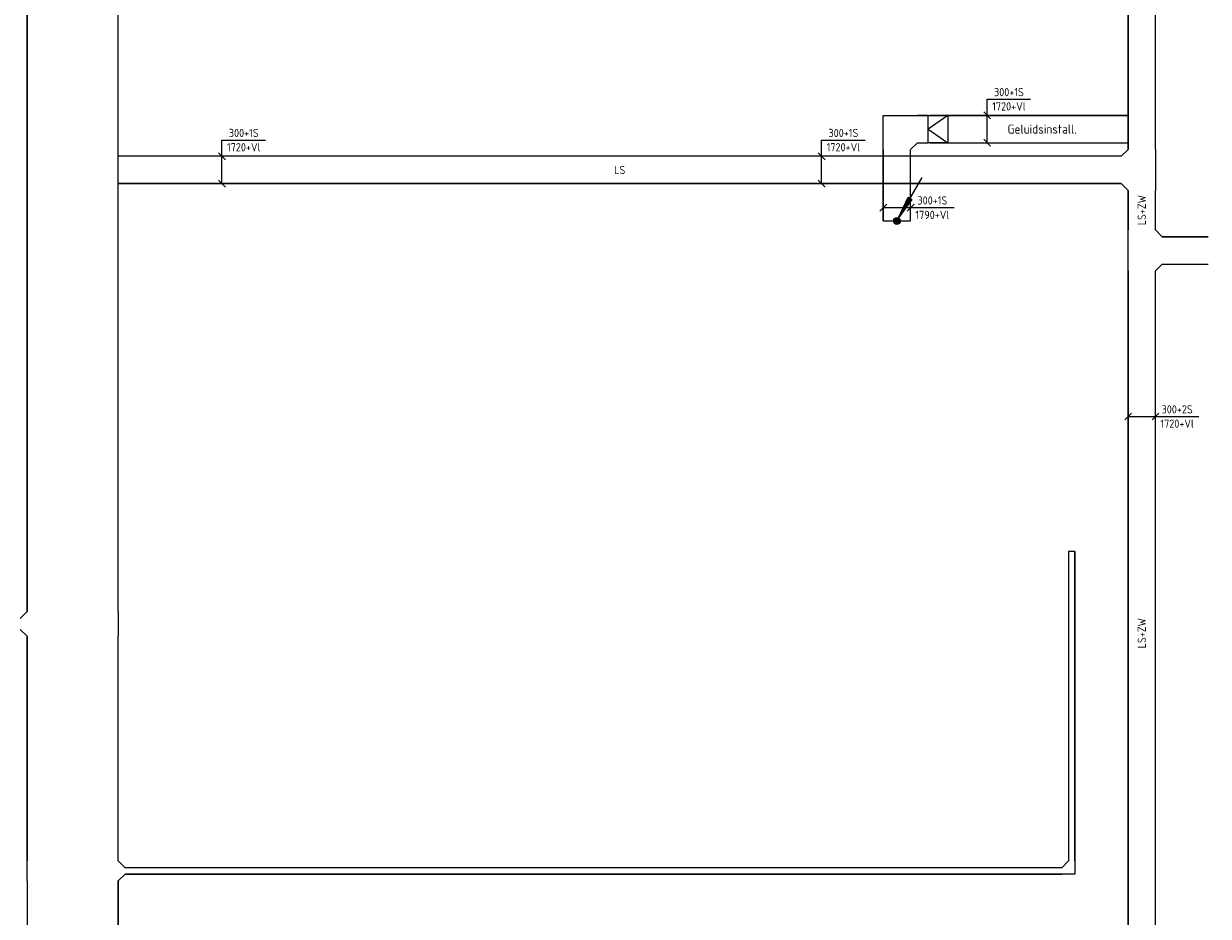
# Model space of a CAD drawing. Header units: millimetres. Extents: x 87989 to 132606, y 136715 to 175569.
# Tile 10 of 12: x 119605 to 132600, y 155977 to 165773. Entities that reach past the tile are written whole.
import ezdxf
from ezdxf.enums import TextEntityAlignment as Align

# ---------------------------------------------------------------- set-up
doc = ezdxf.new("R2010")
doc.units = ezdxf.units.MM
doc.header["$LTSCALE"] = 50
doc.linetypes.add('B-SL0', pattern=[100000000.0, 0, -100000000.0])
doc.layers.get('0').update_dxf_attribs({"linetype": 'CONTINUOUS'})
for name, color, linetype in [('EB61301-_ATTRIB', 2, 'CONTINUOUS'), ('EL61301-_KABELGOOT', 3, 'CONTINUOUS'), ('EM61301-_BEMATING', 1, 'CONTINUOUS')]:
    doc.layers.add(name, color=color, linetype=linetype)
doc.styles.add('1_8', font='ISO.shx', dxfattribs={"height": 1.8})
doc.styles.add('2_0', font='iso', dxfattribs={"height": 100})
doc.styles.add('3_5', font='ISO.shx', dxfattribs={"height": 3.5})
doc.styles.add('NORATT', font='isocp.shx')
doc.styles.add('NORDIM', font='isocp.shx')
doc.styles.get("Standard").update_dxf_attribs({"font": 'SIMPLEX'})

# ---------------------------------------------------------------- blocks, each defined once
blk = doc.blocks.new('EH100000')
at = {"color": 0, "linetype": 'ByBlock'}
for p, q in [((1, 0.5), (0, 0.5)), ((1, 0.5, 1), (0, 0.5, 1)), ((0, -0.5, 1), (1, -0.5, 1)), ((1, -0.5), (0, -0.5))]:
    blk.add_line(p, q, dxfattribs=at)
at = {"color": 0, "linetype": 'ByBlock', "invisible_edges": 15}
for points in [[(1, -0.5), (0, -0.5), (0, 0.5), (1, 0.5)], [(0, 0.5), (1, 0.5), (1, 0.5, 1), (0, 0.5, 1)], [(0, -0.5, 1), (1, -0.5, 1), (1, -0.5), (0, -0.5)]]:
    blk.add_3dface(points, dxfattribs=at)
at = {"color": 0, "linetype": 'ByBlock', "style": '2_0', "flags": 8}
blk.add_attdef('FUNCTIE', text='', height=0.5, dxfattribs=at).set_placement((0.5, 0), align=Align.MIDDLE)
at = {"color": 0, "linetype": 'ByBlock', "flags": 9}
blk.add_attdef('SCHOT', text='', height=0.5, dxfattribs=at).set_placement((0.5, 0), align=Align.MIDDLE)
blk = doc.blocks.new('KG2BB')
at = {"color": 0, "linetype": 'B-SL0'}
for p, q in [((110, -35), (110, 35)), ((-35, -110), (35, -110))]:
    blk.add_line(p, q, dxfattribs=at)
at = {"color": 0, "linetype": 'ByBlock'}
for points in [[(-35, -110), (-35, 35), (-35, 35), (110, 35)], [(110, -35), (110, -35), (35, -110), (35, -110)]]:
    blk.add_lwpolyline(points, dxfattribs=at)
at = {"color": 0, "flags": 3}
blk.add_attdef('HULPSTUK', (0, 0), '', height=1, rotation=180, dxfattribs=at)
blk = doc.blocks.new('EH100005')
at = {"color": 0}
blk.add_lwpolyline([(-1, -0.5), (0, -0.5), (0, 0.5), (-1, 0.5)], dxfattribs=at)
at = {"color": 0, "style": '2_0', "flags": 9}
blk.add_attdef('HULPSTUK', text='', height=0.5, dxfattribs=at).set_placement((0, 0), align=Align.MIDDLE)
blk = doc.blocks.new('KG3UBU')
at = {"color": 0, "linetype": 'B-SL0'}
for p, q in [((-110, 500), (-110, -500)), ((110, -500), (110, 500)), ((-35, -575), (35, -575))]:
    blk.add_line(p, q, dxfattribs=at)
at = {"color": 0, "linetype": 'ByBlock'}
for points in [[(-110, 500), (0, 500), (0, 500), (110, 500)], [(-35, -575), (-35, -575), (-110, -500), (-110, -500)], [(110, -500), (110, -500), (35, -575), (35, -575)]]:
    blk.add_lwpolyline(points, dxfattribs=at)
at = {"color": 0, "flags": 3}
blk.add_attdef('HULPSTUK', (0, 0), '', height=1, rotation=270, dxfattribs=at)
blk = doc.blocks.new('KG3UCU')
at = {"color": 0, "linetype": 'B-SL0'}
for p, q in [((-135, 500), (-135, -500)), ((135, -500), (135, 500)), ((-60, -575), (60, -575))]:
    blk.add_line(p, q, dxfattribs=at)
at = {"color": 0, "linetype": 'ByBlock'}
for points in [[(-135, 500), (0, 500), (0, 500), (135, 500)], [(-60, -575), (-60, -575), (-135, -500), (-135, -500)], [(135, -500), (135, -500), (60, -575), (60, -575)]]:
    blk.add_lwpolyline(points, dxfattribs=at)
at = {"color": 0, "flags": 3}
blk.add_attdef('HULPSTUK', (0, 0), '', height=1, rotation=90, dxfattribs=at)
blk = doc.blocks.new('EH112-300-300-000-000-060')
at = {"color": 0, "linetype": 'ByBlock'}
for points in [[(-150, -225), (-150, 150), (-150, 150), (225, 150)], [(225, -150), (225, -150), (150, -225), (150, -225)]]:
    blk.add_lwpolyline(points, dxfattribs=at)
at = {"invisible_edges": 15}
for points in [[(225, 150), (225, -150), (225, -150), (-150, 150)], [(225, -150), (-150, 150), (-150, 150), (150, -225)], [(-150, 150), (150, -225), (150, -225), (-150, -225)]]:
    blk.add_3dface(points, dxfattribs=at)
at = {"color": 0, "style": 'NORATT', "flags": 1}
blk.add_attdef('HULPSTUK', (0, 0, 1500), '', height=1, rotation=90, dxfattribs=at)
blk = doc.blocks.new('ES111252')
at = {"color": 0}
for p, q in [((5.5, 9.53), (0.37, 0.65)), ((-0.73, 0.15), (0.73, 0.15)), ((-0.6, 0.45), (0.6, 0.45)), ((-0.73, -0.15), (0.73, -0.15)), ((-0.6, -0.45), (0.6, -0.45))]:
    blk.add_line(p, q, dxfattribs=at)
for points in [[(3.31, 4.73), (0.37, 0.65), (2.44, 5.23)], [(2.66, 5.1), (1.25, 2.17), (3.09, 4.85)]]:
    blk.add_lwpolyline(points, close=True, dxfattribs=at)
blk.add_circle((0, 0), 0.75, dxfattribs=at)
for tag, height, style, flags, p in [('GROEPI', 1.8, '1_8', 9, (0, 9.5)), ('GROEP', 1.8, '1_8', 8, (0, 7.5)), ('CODE', 3.5, '3_5', 8, (0, 4.5)), ('M_CODE', 1.8, '1_8', 9, (0, 0)), ('KAST', 1.8, '1_8', 9, (0, -3.5)), ('VERMOGEN', 1.8, '1_8', 9, (0, -5.5)), ('DOEL', 1.8, '1_8', 9, (0, -7.5)), ('VERMOGENI', 1.8, '1_8', 9, (0, -9.5)), ('DOELI', 1.8, '1_8', 9, (0, -11.5))]:
    blk.add_attdef(tag, text='', height=height, dxfattribs=dict(style=style, flags=flags)).set_placement(p, align=Align.MIDDLE_CENTER)
blk = doc.blocks.new('*U49')
for p, q in [((-188, -38), (-112, 38)), ((-150, 0), (327, 0)), ((112, -38), (188, 38)), ((327, 0), (327, 0)), ((327, 0), (327, -477))]:
    blk.add_line(p, q)
at = {"color": 1, "style": 'NORDIM'}
for s, p in [('1720+Vl', (249, -239)), ('300+1S', (406, -239))]:
    blk.add_text(s, height=90, rotation=270, dxfattribs=at).set_placement(p, align=Align.MIDDLE)
blk = doc.blocks.new('EH100001')
at = {"linetype": 'ByBlock'}
for p, q in [((1, 0.5, 1), (0, 0.5, 1)), ((0, -0.5, 1), (1, -0.5, 1))]:
    blk.add_line(p, q, dxfattribs=at)
blk.add_lwpolyline([(0, -0.5), (1, 0), (0, 0.5)], dxfattribs=at)
blk.add_lwpolyline([(1, -0.5), (0, -0.5), (0, 0.5), (1, 0.5)], close=True, dxfattribs=at)
at = {"linetype": 'ByBlock', "invisible_edges": 15}
for points in [[(1, -0.5), (0, -0.5), (0, 0.5), (1, 0.5)], [(0, 0.5), (1, 0.5), (1, 0.5, 1), (0, 0.5, 1)], [(0, -0.5, 1), (1, -0.5, 1), (1, -0.5), (0, -0.5)]]:
    blk.add_3dface(points, dxfattribs=at)
at = {"color": 7, "style": 'NORATT', "flags": 9}
blk.add_attdef('HULPSTUK', text='', height=1.8, dxfattribs=at).set_placement((0.5, 0), align=Align.MIDDLE_CENTER)
at = {"style": 'NORATT'}
for tag, flags in [('FUNCTIE', 8), ('M_CODE', 8), ('SCHOT', 9)]:
    blk.add_attdef(tag, text='', height=1.8, dxfattribs=dict(at, flags=flags)).set_placement((0.5, 0), align=Align.MIDDLE_CENTER)
blk = doc.blocks.new('*U50')
for p, q in [((-188, -38), (-112, 38)), ((-150, 0), (327, 0)), ((112, -38), (188, 38)), ((327, 0), (327, 0)), ((327, 0), (327, -477))]:
    blk.add_line(p, q)
at = {"color": 1, "style": 'NORDIM'}
for s, p in [('1720+Vl', (249, -239)), ('300+1S', (406, -239))]:
    blk.add_text(s, height=90, rotation=270, dxfattribs=at).set_placement(p, align=Align.MIDDLE)
blk = doc.blocks.new('*U51')
for p, q in [((-188, -38), (-112, 38)), ((-150, 0), (150, 0)), ((112, -38), (188, 38)), ((150, 0), (150, 0)), ((150, 0), (627, 0))]:
    blk.add_line(p, q)
at = {"color": 1, "style": 'NORDIM'}
for s, p in [('300+1S', (389, 79)), ('1790+Vl', (389, -79))]:
    blk.add_text(s, height=90, dxfattribs=at).set_placement(p, align=Align.MIDDLE)
blk = doc.blocks.new('EH113-300-300-300-000-060')
at = {"color": 0, "linetype": 'ByBlock'}
for points in [[(-225, 150), (0, 150), (0, 150), (225, 150)], [(-150, -225), (-150, -225), (-225, -150), (-225, -150)], [(225, -150), (225, -150), (150, -225), (150, -225)]]:
    blk.add_lwpolyline(points, dxfattribs=at)
at = {"invisible_edges": 15}
for points in [[(-225, 150), (-225, -150), (-225, -150), (0, 150)], [(-225, -150), (0, 150), (150, -225), (-150, -225)], [(225, -150), (225, 150), (0, 150), (225, -150)], [(0, 150), (225, -150), (150, -225), (0, 150)], [(150, -225), (-150, -225), (-150, -225), (150, -225)]]:
    blk.add_3dface(points, dxfattribs=at)
at = {"color": 0, "style": 'NORATT', "flags": 1}
blk.add_attdef('HULPSTUK', (0, 0, 1500), '', height=1, dxfattribs=at)
blk = doc.blocks.new('*U53')
for p, q in [((-187.5, -37.5), (-112.5, 37.5)), ((-150, 0), (150, 0)), ((112.5, -37.5), (187.5, 37.5)), ((150, 0), (150, 0)), ((150, 0), (627, 0))]:
    blk.add_line(p, q)
at = {"color": 1, "style": 'NORDIM'}
for s, p in [('300+2S', (388.5, 78.75)), ('1720+Vl', (388.5, -78.75))]:
    blk.add_text(s, height=90, dxfattribs=at).set_placement(p, align=Align.MIDDLE)

msp = doc.modelspace()

# ---------------------------------------------------------------- block references
at = {"layer": 'EL61301-_KABELGOOT', "zscale": 60}
for name, p, xscale, yscale, rotation in [('EH100000', (120143, 175569, 5000), 16248.41136297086, 1000, 270), ('EH100000', (129528, 164616, 1790), 119.506476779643, 300, 180), ('EH100000', (129184, 164387, 1790), 778.9089884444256, 300, 270), ('EH100005', (129184, 163608, 1790), 60, 300, 270), ('EH100000', (132600, 163285, 1720), 504.5795327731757, 300, 180), ('EH100000', (131102, 156585, 5000), 3394.213157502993, 70, 90), ('EH100005', (131102, 159979, 5000), 60, 70, 90), ('EH100000', (120143, 159051, 5000), 2465.622246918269, 1000, 270), ('EH100000', (120143, 150085, 5000), 6280.172231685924, 1000, 90)]:
    msp.add_blockref(name, p, dxfattribs=dict(at, xscale=xscale, yscale=yscale, rotation=rotation))
at = {"layer": 'EL61301-_KABELGOOT'}
ref = msp.add_blockref('EH100000', (131870, 172478, 1720), dxfattribs=dict(at, xscale=8084.408450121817, yscale=300, zscale=60, rotation=270))
ref.add_attrib('FUNCTIE', 'LS+ZW', dxfattribs={"layer": 'EB61301-_ATTRIB', "color": 1, "linetype": 'ByBlock', "height": 90, "rotation": 450, "style": 'NORATT', "flags": 8}).set_placement((131870, 168435, 1720), align=Align.MIDDLE)
msp.add_blockref('EH112-300-300-000-000-060', (129184, 164616, 1790), dxfattribs=at)
at = {"layer": 'EL61301-_KABELGOOT', "extrusion": (0.307661, 0, 0.951496), "xscale": 227.5234948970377, "yscale": 300, "zscale": 60.00000000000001, "rotation": 90}
msp.add_blockref('EH100001', (164616, -122922, 41554), dxfattribs=at)
at = {"layer": 'EL61301-_KABELGOOT'}
ref = msp.add_blockref('EH100000', (131720, 164616, 1720), dxfattribs=dict(at, xscale=1976.410917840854, yscale=300, zscale=60, rotation=180))
ref.add_attrib('FUNCTIE', 'Geluidsinstall.', dxfattribs={"layer": 'EB61301-_ATTRIB', "color": 2, "linetype": 'ByBlock', "height": 100, "style": 'NORATT', "flags": 8}).set_placement((130777, 164616, 1720), align=Align.MIDDLE)
for name, p, rotation in [('EH113-300-300-300-000-060', (131870, 164168, 1720), 270), ('EH113-300-300-300-000-060', (131870, 163285, 1720), 90), ('KG3UCU', (120143, 159186, 5000), 270), ('KG3UBU', (120143, 156475, 5000), 90), ('KG2BB', (131102, 156475, 5000), 180)]:
    msp.add_blockref(name, p, dxfattribs=dict(at, rotation=rotation))
ref = msp.add_blockref('EH100000', (120643, 164168, 1720), dxfattribs=dict(at, xscale=11002.78921086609, yscale=300, zscale=60))
ref.add_attrib('FUNCTIE', 'LS', dxfattribs={"layer": 'EB61301-_ATTRIB', "color": 1, "linetype": 'ByBlock', "height": 90, "rotation": 360, "style": 'NORATT', "flags": 8}).set_placement((126144, 164168, 1720), align=Align.MIDDLE)
for name, p, xscale, yscale, zscale in [('ES111252', (129184, 163608, 2850), 50, 50, 50), ('EH100000', (120718, 156475, 5000), 10274.77399886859, 70, 60)]:
    msp.add_blockref(name, p, dxfattribs=dict(at, xscale=xscale, yscale=yscale, zscale=zscale))
ref = msp.add_blockref('EH100000', (131870, 163943, 1720), dxfattribs=dict(at, xscale=433.4593426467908, yscale=300, zscale=60, rotation=270))
ref.add_attrib('FUNCTIE', 'LS+ZW', dxfattribs={"layer": 'EB61301-_ATTRIB', "color": 1, "linetype": 'ByBlock', "height": 90, "rotation": 450, "style": 'NORATT', "flags": 8}).set_placement((131870, 163726, 1720), align=Align.MIDDLE)
ref = msp.add_blockref('EH100000', (131870, 163060, 1720), dxfattribs=dict(at, xscale=7952.627290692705, yscale=300, zscale=60, rotation=270))
ref.add_attrib('FUNCTIE', 'LS+ZW', dxfattribs={"layer": 'EB61301-_ATTRIB', "color": 1, "linetype": 'ByBlock', "height": 90, "rotation": 450, "style": 'NORATT', "flags": 8}).set_placement((131870, 159083, 1720), align=Align.MIDDLE)
at = {"layer": 'EM61301-_BEMATING', "rotation": 90}
for name, p in [('*U50', (130174, 164616, 1720)), ('*U49', (121780, 164168, 1720)), ('*U49', (128358, 164168, 1720))]:
    msp.add_blockref(name, p, dxfattribs=at)
at = {"layer": 'EM61301-_BEMATING'}
for name, p in [('*U51', (129184, 163754, 1790)), ('*U53', (131870, 161462, 1720))]:
    msp.add_blockref(name, p, dxfattribs=at)

doc.saveas('drawing.dxf')
